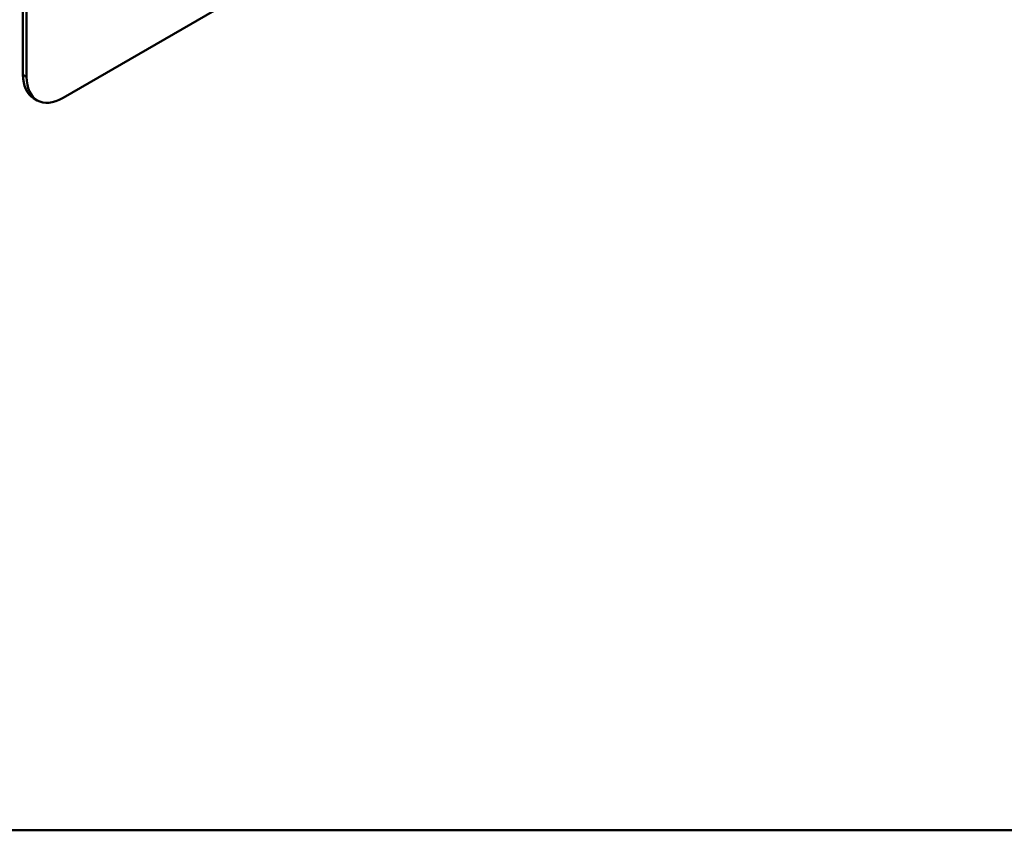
# Model space of a CAD drawing. Header units: millimetres. Extents: x 20 to 833, y 20 to 574.
# Tile 2 of 7: x 362 to 438, y 20 to 83. Entities that reach past the tile are written whole.
import ezdxf

# ---------------------------------------------------------------- set-up
doc = ezdxf.new("R2010")
doc.units = ezdxf.units.MM
doc.header["$LTSCALE"] = 2
for name, color, linetype, lineweight in [('Sichtbare Kanten(DIN)', 7, 'Continuous', 50), ('Sichtbare tangentiale Kanten(DIN)', 7, 'Continuous', 50), ('Skizziergeometrie(DIN)', 7, 'Continuous', 50)]:
    doc.layers.add(name, color=color, linetype=linetype, lineweight=lineweight)

# ---------------------------------------------------------------- blocks, each defined once
blk = doc.blocks.new('Ränder Standardrahmen')
at = {"layer": 'Skizziergeometrie(DIN)', "flags": 128}
blk.add_lwpolyline([(10, 10), (10, 287), (410, 287), (410, 10), (10, 10)], dxfattribs=at)

msp = doc.modelspace()

# ---------------------------------------------------------------- linework, layer by layer
at = {"layer": 'Sichtbare Kanten(DIN)'}
for p, q in [((361.767, 160.353), (361.767, 78.703)), ((362.05, 160.19), (362.05, 78.54)), ((364.879, 76.907), (418.619, 107.934)), ((362.879, 76.709), (362.596, 76.872))]:
    msp.add_line(p, q, dxfattribs=at)
for centre, end_param in [((364.596, 80.336), 6.283185), ((364.879, 80.173), 7.068583)]:
    msp.add_ellipse(centre, major_axis=(-2, -3.464), ratio=0.57735, start_param=5.497787, end_param=end_param, dxfattribs=at)
at = {"layer": 'Sichtbare tangentiale Kanten(DIN)'}
msp.add_line((362.05, 78.54), (361.767, 78.703), dxfattribs=at)

# ---------------------------------------------------------------- block references
at = {"xscale": 2, "yscale": 2, "zscale": 2}
msp.add_blockref('Ränder Standardrahmen', (0, 0), dxfattribs=at)

doc.saveas('drawing.dxf')
